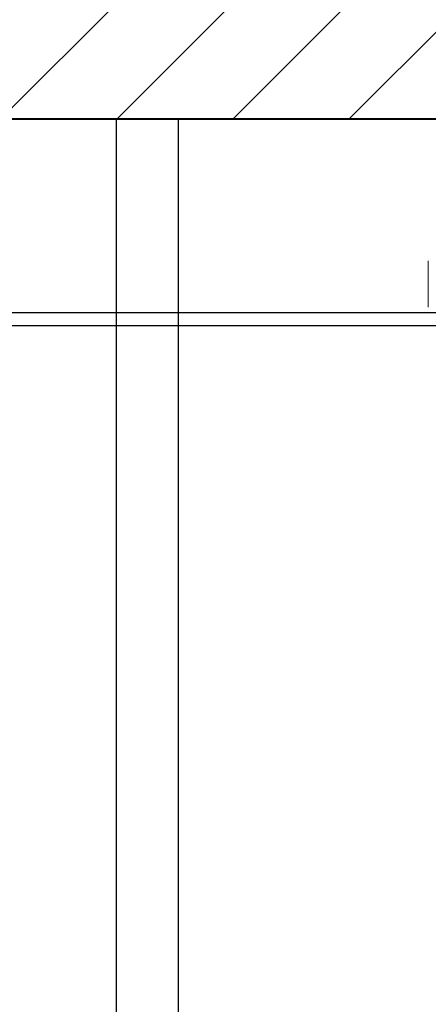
# Model space of a CAD drawing. Header units: millimetres. Extents: x -1893473 to 1546619, y -568027 to 942944.
# Tile 182 of 256: x 168916 to 169311, y -496535 to -495583. Entities that reach past the tile are written whole.
import ezdxf
from ezdxf.enums import TextEntityAlignment as Align

# ---------------------------------------------------------------- set-up
doc = ezdxf.new("R2010")
doc.units = ezdxf.units.MM
doc.header["$LTSCALE"] = 0.2
doc.layers.get('0').update_dxf_attribs({"lineweight": 0})
for name, color, linetype, lineweight in [('!! 0_Opis_pom', 9, 'Continuous', 13), ('!! 1_hatch projektowane ściany', 4, 'Continuous', 5), ('!! 1_OPIS POM NOWE', 140, 'Continuous', 5), ('!! 1_PROJ Sciany', 2, 'Continuous', 40), ('P-Opis nadproża', 150, 'Continuous', 9)]:
    doc.layers.add(name, color=color, linetype=linetype, lineweight=lineweight)
doc.layers.add('!! 1_zabudowa GK', color=33, linetype='Continuous')
doc.layers.add('!!_@ wypos sanit nd', color=7, linetype='Continuous', lineweight=0, plot=False)
doc.layers.add('Powierzchnia', color=140, linetype='Continuous', lineweight=5, plot=False)
doc.styles.add('ARIAL', font='tahoma.ttf')

# ---------------------------------------------------------------- blocks, each defined once
blk = doc.blocks.new('A$C4ebe9e89')
blk.add_lwpolyline([(0.20099, 0.05547), (0.20099, 0.01048)])
blk = doc.blocks.new('A$C2EB40A8D')
at = {"layer": '!! 1_hatch projektowane ściany'}
h = blk.add_hatch(dxfattribs=at)
h.set_pattern_fill('ANSI31', color=256, scale=25)
h.set_pattern_definition([(45, (-604946.8, 1976053.4), (-56.1266008, 56.1266008), [])])
h.paths.add_polyline_path([(3298.87011, -1277.48603), (6407.5648, -1277.48603), (6407.5648, -1157.48603), (3298.87011, -1157.48603)])
blk.add_lwpolyline([(3298.87011, -1277.48603), (6407.5648, -1277.48603), (6407.5648, -1157.48603), (3298.87011, -1157.48603)], close=True, dxfattribs=at)
at = {"layer": '!! 1_PROJ Sciany'}
blk.add_lwpolyline([(6407.5648, -1277.48603), (3298.87011, -1277.48603)], dxfattribs=at)
blk.add_point((5341.33323, -1277.48603), dxfattribs=at)
at = {"layer": '!! 1_zabudowa GK'}
for points in [[(5341.33323, -1277.48603), (5341.33323, -2677.48603)], [(5401.33323, -1277.48603), (5401.33323, -2677.48603)], [(6407.5648, -1464.98603), (3298.87011, -1464.98603)], [(6407.5648, -1477.48603), (3298.87011, -1477.48603)]]:
    blk.add_lwpolyline(points, dxfattribs=at)
at = {"layer": 'Powierzchnia'}
blk.add_lwpolyline([(9048.87011, -2387.48603), (6407.5648, -2387.48603), (6407.5648, -1277.48603), (3298.87011, -1277.48603), (3298.87011, -4092.48603), (9048.87011, -4092.48603)], close=True, dxfattribs=at)
at = {"layer": '!!_@ wypos sanit nd', "xscale": -1000, "yscale": 1000, "zscale": 1000}
blk.add_blockref('A$C4ebe9e89', (5843.98841, -1469.95656), dxfattribs=at)
at = {"layer": '!! 0_Opis_pom', "ltscale": 0.7, "style": 'ARIAL'}
for tag, p in [('B1,21', (-891.77727, 31796.97458)), ('A1,16', (-13651.31084, 31587.95236)), ('B1,19', (-5798.61305, 31587.22944)), ('B1/17', (-9701.43347, 31565.05244)), ('1,23', (10805.41388, 31565.05244)), ('1,22', (4526.58954, 31507.65132)), ('A1,1', (-16866.13618, 31459.3792)), ('B1,18', (-7791.62894, 31330.08444)), ('B1,20', (-2961.4347, 31167.05787)), ('A1,6', (-19287.17717, 30923.71998)), ('B1,1', (14135.63445, 30913.92963)), ('B1,3', (17346.74696, 30023.81022)), ('B1,4', (29817.71501, 29157.67457)), ('A1,5', (-23454.5385, 28820.77901)), ('A1,2', (-17502.57721, 28602.57524)), ('B1,2D', (2616.16402, 28559.52261)), ('A1,15', (-13651.31084, 28261.46046)), ('B1,4', (29883.58177, 28158.35876)), ('B1,2B', (18801.54781, 27650.12382)), ('B1,2A', (13086.7373, 27376.04393)), ('A1,3', (-16846.27912, 25980.40356)), ('B1,8', (9089.53994, 25356.27639)), ('B1,6', (31915.87888, 23754.79829)), ('A1,4', (-24010.17576, 23559.17399)), ('B1,14', (-11621.32288, 23261.44183)), ('B1,13', (-3080.55208, 22924.09997)), ('B1,5', (29245.49088, 22896.69268)), ('B1,10', (3982.60923, 22874.21277)), ('B1,9', (5634.43488, 22623.92098)), ('B1,2C', (13327.26639, 22378.5328)), ('B1,7', (16398.41175, 22348.28836)), ('B1,11', (5553.20442, 20939.83877)), ('B1,12', (3693.27174, 20628.72148)), ('C1,3', (5969.08376, 16336.01084)), ('C1,2', (11955.93711, 11671.55655)), ('C1,1', (15659.17205, 11415.94196)), ('C1,4', (5140.00888, 9205.5831)), ('C1,5', (5680.4486, 6154.54995)), ('C1,10', (16327.05085, 6080.66085)), ('C1,9', (16526.57171, 3173.45283)), ('C1,6', (6367.37903, 2771.84181)), ('D0,18', (-1981.87701, -110.73158)), ('D0,7', (-13531.42299, -1159.67649)), ('C1,7', (7275.77161, -1303.00991)), ('D0,17', (2064.87671, -1345.69113)), ('D0,3', (-9324.21674, -1442.63631)), ('D0,6', (-17529.61851, -1957.37463)), ('D0,10', (-21369.4432, -2140.60378)), ('D,09', (-12990.08379, -2746.32902)), ('D0,2', (-5516.19514, -3101.87722)), ('D0,16', (2266.73061, -3284.15369)), ('D0,8', (-14357.79539, -3567.69719)), ('D0,5', (-10461.54478, -3629.26575)), ('D0,4', (-8396.53404, -4353.7937)), ('D0,15', (1974.41895, -5205.84774)), ('D0,1', (-5633.49598, -5662.48534)), ('D0,11', (-23334.09291, -6045.78706)), ('D0,12', (-22436.85763, -9302.9678)), ('D0,13', (-22436.85763, -11581.16526)), ('D0,14', (-13645.94445, -11884.57769))]:
    blk.add_attdef(tag, text='', height=119.68, dxfattribs=at).set_placement(p, align=Align.MIDDLE_CENTER)
at = {"layer": '!! 1_OPIS POM NOWE', "style": 'ARIAL'}
for tag, p in [('C1.7A', (7769.3756, 685.765)), ('C1.7C', (7655.80151, -2045.04756)), ('C1.8B', (10935.93068, -2107.41983)), ('C1.8A', (13897.39715, -2120.69016)), ('C1.7B', (8274.43201, -3270.18959)), ('E1.2', (16701.02923, -5331.07351)), ('E1.5E', (21974.23379, -5463.99012)), ('E1.5D', (24989.27391, -5785.36474)), ('E1.1', (8357.81567, -5851.01076)), ('E1.5C', (25222.53959, -6394.64172)), ('E1.5B', (27694.70831, -7009.86571)), ('E1.6', (5279.46063, -8141.28746)), ('E1.5A', (25547.9555, -8495.18994)), ('E1.5G', (23977.19473, -9792.46695)), ('E1.5F', (22414.7084, -9822.66389)), ('E1,4', (13935.69867, -10458.20073)), ('E1.5L', (28030.8296, -11267.7725)), ('E1.3', (5639.18862, -11994.01941)), ('E1.5H', (23988.49716, -12231.38049)), ('E1.5K', (27714.73934, -12977.98364)), ('E1.5I', (22290.68736, -13989.9049)), ('E1.5J', (27095.71534, -16088.17469))]:
    blk.add_attdef(tag, text='', height=119.68, dxfattribs=at).set_placement(p, align=Align.MIDDLE_CENTER)

msp = doc.modelspace()

# ---------------------------------------------------------------- block references
at = {"layer": 'P-Opis nadproża', "color": 4}
msp.add_blockref('A$C2EB40A8D', (163667.94092, -494401.63474), dxfattribs=at)

doc.saveas('drawing.dxf')
